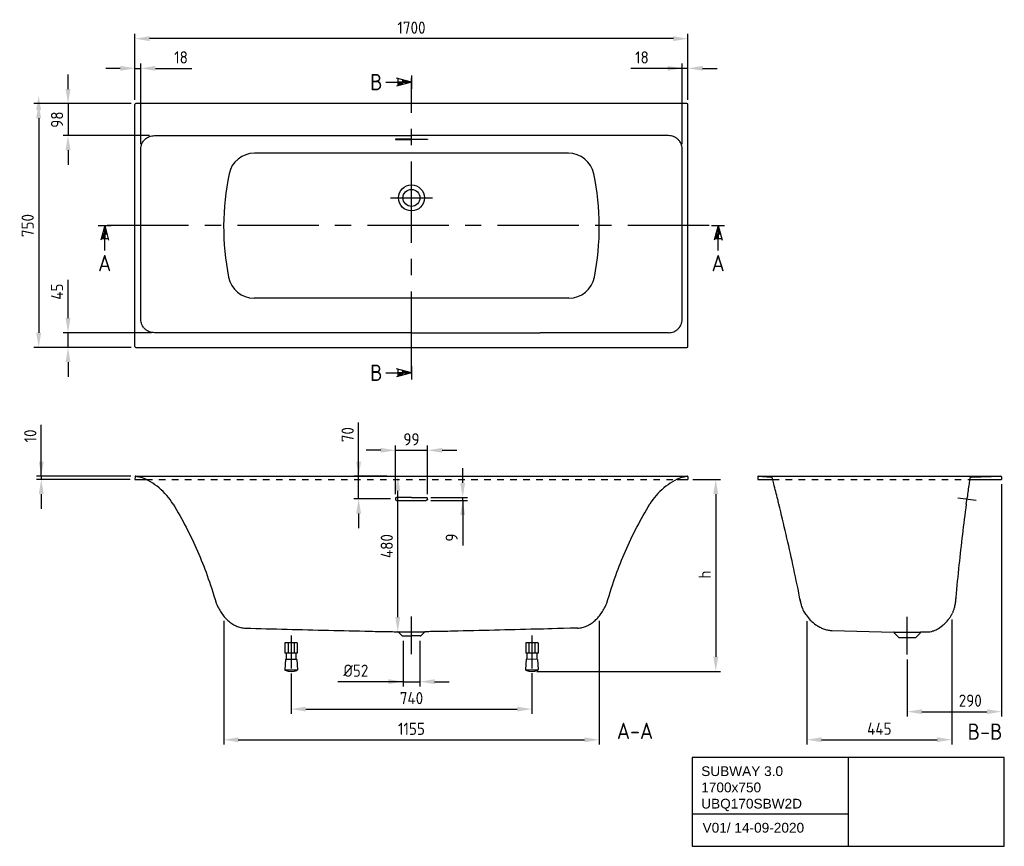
# Model space of a CAD drawing. Extents: x 12693 to 15720, y -1557 to 986.
import ezdxf
from ezdxf.enums import TextEntityAlignment as Align

# ---------------------------------------------------------------- set-up
doc = ezdxf.new("R2010")
doc.units = 0
doc.header["$LTSCALE"] = 200
doc.header["$MEASUREMENT"] = 0
doc.linetypes.add('CENTER', pattern=[2, 1.25, -0.25, 0.25, -0.25])
doc.linetypes.add('HIDDEN', pattern=[0.2, 0.1, -0.1])
doc.layers.get('DEFPOINTS').update_dxf_attribs({"linetype": 'CONTINUOUS'})
for name, color, linetype in [('BEMATING', 7, 'CONTINUOUS'), ('HARTLIJN', 7, 'CENTER'), ('HULPLIJN', 7, 'HIDDEN'), ('PEN1', 7, 'CONTINUOUS'), ('PEN2', 7, 'CONTINUOUS')]:
    doc.layers.add(name, color=color, linetype=linetype)
doc.styles.add('ISO', font='ISO')
doc.styles.add('iso_text', font='isocp.shx')
doc.dimstyles.new('H2_5OS15', dxfattribs={"dimscale": 15, "dimtxt": 2.5, "dimasz": 3, "dimexe": 1, "dimexo": 1, "dimgap": 1, "dimtad": 1, "dimdec": 0, "dimdsep": 46, "dimtxsty": 'ISO', "dimcen": 0, "dimdle": 1.3, "dimclrd": 256, "dimclre": 256, "dimclrt": 7, "dimadec": 0, "dimazin": 0, "dimtfac": 0.714286, "dimtdec": 0, "dimtmove": 0, "dimatfit": 3, "dimfxl": 1, "dimtvp": 1, "dimtolj": 1, "dimarcsym": 0})

# ---------------------------------------------------------------- blocks, each defined once
blk = doc.blocks.new('*D115')
at = {"layer": 'DEFPOINTS', "color": 0}
for p in [(13047.734972, 927.392085), (13047.734972, 724.393998), (14747.736143, 724.393998)]:
    blk.add_point(p, dxfattribs=at)
at = {"layer": 'PEN1', "lineweight": -2}
for p, q in [((13047.734972, 739.393998), (13047.734972, 942.392085)), ((14747.736143, 739.393998), (14747.736143, 942.392085)), ((14702.736143, 927.392085), (13092.734972, 927.392085))]:
    blk.add_line(p, q, dxfattribs=at)
at = {"layer": 'PEN1'}
for points in [[(13092.734972, 934.892085), (13092.734972, 919.892085), (13047.734972, 927.392085)], [(14702.736143, 919.892085), (14702.736143, 934.892085), (14747.736143, 927.392085)]]:
    blk.add_solid(points, dxfattribs=at)
at = {"layer": 'PEN1', "color": 7, "insert": (13897.735557, 961.142085), "char_height": 37.5, "attachment_point": 5, "style": 'ISO'}
blk.add_mtext('\\A1;1700', dxfattribs=at)
blk = doc.blocks.new('*D116')
at = {"layer": 'DEFPOINTS', "color": 0}
for p in [(13065.559532, 836.003026), (13047.734972, 724.393998), (13065.559532, 588.110962)]:
    blk.add_point(p, dxfattribs=at)
at = {"layer": 'PEN1', "lineweight": -2}
for p, q in [((13047.734972, 739.393998), (13047.734972, 851.003026)), ((13065.559532, 603.110962), (13065.559532, 851.003026)), ((13002.734972, 836.003026), (12957.734972, 836.003026)), ((13047.734972, 836.003026), (13065.559532, 836.003026)), ((13110.559532, 836.003026), (13223.059532, 836.003026))]:
    blk.add_line(p, q, dxfattribs=at)
at = {"layer": 'PEN1'}
for points in [[(13002.734972, 828.503026), (13002.734972, 843.503026), (13047.734972, 836.003026)], [(13110.559532, 843.503026), (13110.559532, 828.503026), (13065.559532, 836.003026)]]:
    blk.add_solid(points, dxfattribs=at)
at = {"layer": 'PEN1', "color": 7, "insert": (13189.309532, 869.753026), "char_height": 37.5, "attachment_point": 5, "style": 'ISO'}
blk.add_mtext('\\A1;18', dxfattribs=at)
blk = doc.blocks.new('*D117')
at = {"layer": 'DEFPOINTS', "color": 0}
for p in [(14729.911583, 836.003026), (14747.736143, 724.393998), (14729.911583, 588.110962)]:
    blk.add_point(p, dxfattribs=at)
at = {"layer": 'PEN1', "lineweight": -2}
for p, q in [((14729.911583, 603.110962), (14729.911583, 851.003026)), ((14747.736143, 739.393998), (14747.736143, 851.003026)), ((14729.911583, 836.003026), (14572.411583, 836.003026)), ((14684.911583, 836.003026), (14639.911583, 836.003026)), ((14747.736143, 836.003026), (14729.911583, 836.003026)), ((14792.736143, 836.003026), (14837.736143, 836.003026))]:
    blk.add_line(p, q, dxfattribs=at)
at = {"layer": 'PEN1'}
for points in [[(14684.911583, 828.503026), (14684.911583, 843.503026), (14729.911583, 836.003026)], [(14792.736143, 843.503026), (14792.736143, 828.503026), (14747.736143, 836.003026)]]:
    blk.add_solid(points, dxfattribs=at)
at = {"layer": 'PEN1', "color": 7, "insert": (14606.161583, 869.753026), "char_height": 37.5, "attachment_point": 5, "style": 'ISO'}
blk.add_mtext('\\A1;18', dxfattribs=at)
blk = doc.blocks.new('DRSNDE_V')
at = {"layer": 'BEMATING'}
for p, q in [((0, 0), (-12.113735, -45.209075)), ((0, 0), (12.113735, -45.209075)), ((0, -77.181078), (0, 0)), ((0, 0), (0, -39.6)), ((-6.872869, -25.649895), (6.872869, -25.649895)), ((-10.610788, -39.6), (10.610788, -39.6)), ((0, -39.6), (-10.610788, -39.6))]:
    blk.add_line(p, q, dxfattribs=at)
for points in [[(0, 0), (0, -25.649895), (6.872869, -25.649895)], [(-6.872869, -25.649895), (0, -25.649895), (-10.610788, -39.6), (0, -39.6)]]:
    blk.add_solid(points, dxfattribs=at)
at = {"layer": 'PEN2'}
for p, q in [((-20, 0), (0, 0)), ((0, 0), (20, 0))]:
    blk.add_line(p, q, dxfattribs=at)
at = {"layer": 'PEN2', "style": 'ISO'}
blk.add_attdef('A', text='', height=50, dxfattribs=at).set_placement((-0.076264, -115.657709), align=Align.MIDDLE)
blk = doc.blocks.new('*D118')
at = {"layer": 'DEFPOINTS', "color": 0}
for p in [(13050.733145, 727.39217), (12751.735557, -22.608), (13050.733145, -22.608)]:
    blk.add_point(p, dxfattribs=at)
at = {"layer": 'PEN1', "lineweight": -2}
for p, q in [((13035.733145, 727.39217), (12736.735557, 727.39217)), ((12751.735557, 682.39217), (12751.735557, 22.392)), ((13035.733145, -22.608), (12736.735557, -22.608))]:
    blk.add_line(p, q, dxfattribs=at)
at = {"layer": 'PEN1'}
for points in [[(12759.235557, 682.39217), (12744.235557, 682.39217), (12751.735557, 727.39217)], [(12744.235557, 22.392), (12759.235557, 22.392), (12751.735557, -22.608)]]:
    blk.add_solid(points, dxfattribs=at)
at = {"layer": 'PEN1', "color": 7, "insert": (12717.985557, 352.392085), "char_height": 37.5, "attachment_point": 5, "rotation": 90, "style": 'ISO'}
blk.add_mtext('\\A1;750', dxfattribs=at)
blk = doc.blocks.new('*D119')
at = {"layer": 'DEFPOINTS', "color": 0}
for p in [(13050.733145, 727.39217), (12841.978464, 629.256326), (13107.593663, 629.256326)]:
    blk.add_point(p, dxfattribs=at)
at = {"layer": 'PEN1', "lineweight": -2}
for p, q in [((12841.978464, 772.39217), (12841.978464, 817.39217)), ((13035.733145, 727.39217), (12826.978464, 727.39217)), ((12841.978464, 727.39217), (12841.978464, 629.256326)), ((13092.593663, 629.256326), (12826.978464, 629.256326)), ((12841.978464, 584.256326), (12841.978464, 539.256326))]:
    blk.add_line(p, q, dxfattribs=at)
at = {"layer": 'PEN1'}
for points in [[(12834.478464, 772.39217), (12849.478464, 772.39217), (12841.978464, 727.39217)], [(12849.478464, 584.256326), (12834.478464, 584.256326), (12841.978464, 629.256326)]]:
    blk.add_solid(points, dxfattribs=at)
at = {"layer": 'PEN1', "color": 7, "insert": (12808.228464, 678.324248), "char_height": 37.5, "attachment_point": 5, "rotation": 90, "style": 'ISO'}
blk.add_mtext('\\A1;98', dxfattribs=at)
blk = doc.blocks.new('*D120')
at = {"layer": 'DEFPOINTS', "color": 0}
for p in [(12841.978464, 22.652358), (13113.511398, 22.652358), (13050.733145, -22.608)]:
    blk.add_point(p, dxfattribs=at)
at = {"layer": 'PEN1', "lineweight": -2}
for p, q in [((12841.978464, 67.652358), (12841.978464, 185.509501)), ((13098.511398, 22.652358), (12826.978464, 22.652358)), ((12841.978464, -22.608), (12841.978464, 22.652358)), ((13035.733145, -22.608), (12826.978464, -22.608)), ((12841.978464, -67.608), (12841.978464, -112.608))]:
    blk.add_line(p, q, dxfattribs=at)
at = {"layer": 'PEN1'}
for points in [[(12834.478464, 67.652358), (12849.478464, 67.652358), (12841.978464, 22.652358)], [(12849.478464, -67.608), (12834.478464, -67.608), (12841.978464, -22.608)]]:
    blk.add_solid(points, dxfattribs=at)
at = {"layer": 'PEN1', "color": 7, "insert": (12808.228464, 149.080929), "char_height": 37.5, "attachment_point": 5, "rotation": 90, "style": 'ISO'}
blk.add_mtext('\\A1;45', dxfattribs=at)
blk = doc.blocks.new('*D151')
at = {"layer": 'DEFPOINTS', "color": 0}
for p in [(13871.922453, -910.178651), (13923.922453, -910.178651), (13923.922453, -1050.813004)]:
    blk.add_point(p, dxfattribs=at)
at = {"layer": 'PEN1', "lineweight": -2}
for p, q in [((13871.922453, -925.178651), (13871.922453, -1065.813004)), ((13923.922453, -925.178651), (13923.922453, -1065.813004)), ((13871.922453, -1050.813004), (13671.56531, -1050.813004)), ((13826.922453, -1050.813004), (13781.922453, -1050.813004)), ((13871.922453, -1050.813004), (13923.922453, -1050.813004)), ((13968.922453, -1050.813004), (14013.922453, -1050.813004))]:
    blk.add_line(p, q, dxfattribs=at)
at = {"layer": 'PEN1'}
for points in [[(13826.922453, -1058.313004), (13826.922453, -1043.313004), (13871.922453, -1050.813004)], [(13968.922453, -1043.313004), (13968.922453, -1058.313004), (13923.922453, -1050.813004)]]:
    blk.add_solid(points, dxfattribs=at)
at = {"layer": 'PEN1', "color": 7, "insert": (13726.743881, -1017.063004), "char_height": 37.5, "attachment_point": 5, "style": 'ISO'}
blk.add_mtext('\\A1;%%c52', dxfattribs=at)
blk = doc.blocks.new('*D152')
at = {"layer": 'DEFPOINTS', "color": 0}
for p in [(13855.56236, -418.641716), (13855.56236, -418.641716), (13855.56236, -897.179454)]:
    blk.add_point(p, dxfattribs=at)
at = {"layer": 'PEN1', "lineweight": -2}
for p, q in [((13840.56236, -418.641716), (13840.56236, -418.641716)), ((13855.56236, -852.179454), (13855.56236, -463.641716)), ((13840.56236, -897.179454), (13840.56236, -897.179454))]:
    blk.add_line(p, q, dxfattribs=at)
at = {"layer": 'PEN1'}
for points in [[(13863.06236, -463.641716), (13848.06236, -463.641716), (13855.56236, -418.641716)], [(13848.06236, -852.179454), (13863.06236, -852.179454), (13855.56236, -897.179454)]]:
    blk.add_solid(points, dxfattribs=at)
at = {"layer": 'PEN1', "color": 7, "insert": (13821.81236, -633.64796), "char_height": 37.5, "attachment_point": 5, "rotation": 90, "style": 'ISO'}
blk.add_mtext('\\A1;480', dxfattribs=at)
blk = doc.blocks.new('*D153')
at = {"layer": 'DEFPOINTS', "color": 0}
for p in [(13947.212136, -339.054997), (13848.212554, -488.620282), (13947.212136, -488.620282)]:
    blk.add_point(p, dxfattribs=at)
at = {"layer": 'PEN1', "lineweight": -2}
for p, q in [((13848.212554, -473.620282), (13848.212554, -324.054997)), ((13947.212136, -473.620282), (13947.212136, -324.054997)), ((13803.212554, -339.054997), (13758.212554, -339.054997)), ((13848.212554, -339.054997), (13947.212136, -339.054997)), ((13992.212136, -339.054997), (14037.212136, -339.054997))]:
    blk.add_line(p, q, dxfattribs=at)
at = {"layer": 'PEN1'}
for points in [[(13803.212554, -346.554997), (13803.212554, -331.554997), (13848.212554, -339.054997)], [(13992.212136, -331.554997), (13992.212136, -346.554997), (13947.212136, -339.054997)]]:
    blk.add_solid(points, dxfattribs=at)
at = {"layer": 'PEN1', "color": 7, "insert": (13897.712345, -305.304997), "char_height": 37.5, "attachment_point": 5, "style": 'ISO'}
blk.add_mtext('\\A1;99', dxfattribs=at)
blk = doc.blocks.new('*D154')
at = {"layer": 'DEFPOINTS', "color": 0}
for p in [(13735.30348, -418.654204), (13836.646452, -418.654204), (13848.212554, -488.620282)]:
    blk.add_point(p, dxfattribs=at)
at = {"layer": 'PEN1', "lineweight": -2}
for p, q in [((13735.30348, -418.654204), (13735.30348, -253.118489)), ((13735.30348, -373.654204), (13735.30348, -328.654204)), ((13821.646452, -418.654204), (13720.30348, -418.654204)), ((13735.30348, -488.620282), (13735.30348, -418.654204)), ((13833.212554, -488.620282), (13720.30348, -488.620282)), ((13735.30348, -533.620282), (13735.30348, -578.620282))]:
    blk.add_line(p, q, dxfattribs=at)
at = {"layer": 'PEN1'}
for points in [[(13727.80348, -373.654204), (13742.80348, -373.654204), (13735.30348, -418.654204)], [(13742.80348, -533.620282), (13727.80348, -533.620282), (13735.30348, -488.620282)]]:
    blk.add_solid(points, dxfattribs=at)
at = {"layer": 'PEN1', "color": 7, "insert": (13701.55348, -290.886346), "char_height": 37.5, "attachment_point": 5, "rotation": 90, "style": 'ISO'}
blk.add_mtext('\\A1;70', dxfattribs=at)
blk = doc.blocks.new('*D155')
at = {"layer": 'DEFPOINTS', "color": 0}
for p in [(13942.712345, -484.183439), (14055.184432, -484.183439), (13942.712345, -493.057159)]:
    blk.add_point(p, dxfattribs=at)
at = {"layer": 'PEN1', "lineweight": -2}
for p, q in [((14055.184432, -439.183439), (14055.184432, -394.183439)), ((13957.712345, -484.183439), (14070.184432, -484.183439)), ((14055.184432, -493.057159), (14055.184432, -484.183439)), ((13957.712345, -493.057159), (14070.184432, -493.057159)), ((14055.184432, -493.057159), (14055.184432, -631.807159)), ((14055.184432, -538.057159), (14055.184432, -583.057159))]:
    blk.add_line(p, q, dxfattribs=at)
at = {"layer": 'PEN1'}
for points in [[(14047.684432, -439.183439), (14062.684432, -439.183439), (14055.184432, -484.183439)], [(14062.684432, -538.057159), (14047.684432, -538.057159), (14055.184432, -493.057159)]]:
    blk.add_solid(points, dxfattribs=at)
at = {"layer": 'PEN1', "color": 7, "insert": (14021.434432, -607.432159), "char_height": 37.5, "attachment_point": 5, "rotation": 90, "style": 'ISO'}
blk.add_mtext('\\A1;9', dxfattribs=at)
blk = doc.blocks.new('*D156')
at = {"layer": 'DEFPOINTS', "color": 0}
for p in [(14747.736143, -428.619219), (14268.000279, -1019.049747), (14833.134711, -1019.049747)]:
    blk.add_point(p, dxfattribs=at)
at = {"layer": 'PEN1', "lineweight": -2}
for p, q in [((14762.736143, -428.619219), (14848.134711, -428.619219)), ((14833.134711, -473.619219), (14833.134711, -974.049747)), ((14283.000279, -1019.049747), (14848.134711, -1019.049747))]:
    blk.add_line(p, q, dxfattribs=at)
at = {"layer": 'PEN1'}
for points in [[(14840.634711, -473.619219), (14825.634711, -473.619219), (14833.134711, -428.619219)], [(14825.634711, -974.049747), (14840.634711, -974.049747), (14833.134711, -1019.049747)]]:
    blk.add_solid(points, dxfattribs=at)
at = {"layer": 'PEN1', "color": 7, "insert": (14799.384711, -721.47356), "char_height": 37.5, "attachment_point": 5, "rotation": 90, "style": 'ISO'}
blk.add_mtext('\\A1;h', dxfattribs=at)
blk = doc.blocks.new('*D157')
at = {"layer": 'DEFPOINTS', "color": 0}
for p in [(13527.670919, -1010.173326), (14267.754011, -1009.879265), (14267.754011, -1135.159028)]:
    blk.add_point(p, dxfattribs=at)
at = {"layer": 'PEN1', "lineweight": -2}
for p, q in [((13527.670919, -1025.173326), (13527.670919, -1150.159028)), ((14267.754011, -1024.879265), (14267.754011, -1150.159028)), ((13572.670919, -1135.159028), (14222.754011, -1135.159028))]:
    blk.add_line(p, q, dxfattribs=at)
at = {"layer": 'PEN1'}
for points in [[(13572.670919, -1127.659028), (13572.670919, -1142.659028), (13527.670919, -1135.159028)], [(14222.754011, -1142.659028), (14222.754011, -1127.659028), (14267.754011, -1135.159028)]]:
    blk.add_solid(points, dxfattribs=at)
at = {"layer": 'PEN1', "color": 7, "insert": (13897.734064, -1101.409028), "char_height": 37.5, "attachment_point": 5, "style": 'ISO'}
blk.add_mtext('\\A1;740', dxfattribs=at)
blk = doc.blocks.new('*D159')
at = {"layer": 'DEFPOINTS', "color": 0}
for p in [(15558.622959, -844.357787), (15113.501825, -849.621519), (15558.622959, -1229.347432)]:
    blk.add_point(p, dxfattribs=at)
at = {"layer": 'PEN1', "lineweight": -2}
for p, q in [((15113.501825, -864.621519), (15113.501825, -1244.347432)), ((15558.622959, -859.357787), (15558.622959, -1244.347432)), ((15158.501825, -1229.347432), (15513.622959, -1229.347432))]:
    blk.add_line(p, q, dxfattribs=at)
at = {"layer": 'PEN1'}
for points in [[(15158.501825, -1221.847432), (15158.501825, -1236.847432), (15113.501825, -1229.347432)], [(15513.622959, -1236.847432), (15513.622959, -1221.847432), (15558.622959, -1229.347432)]]:
    blk.add_solid(points, dxfattribs=at)
at = {"layer": 'PEN1', "color": 7, "insert": (15336.062392, -1195.597432), "char_height": 37.5, "attachment_point": 5, "style": 'ISO'}
blk.add_mtext('\\A1;445', dxfattribs=at)
blk = doc.blocks.new('*D160')
at = {"layer": 'DEFPOINTS', "color": 0}
for p in [(15711.95025, -428.619219), (15421.950164, -967.569735), (15711.95025, -1143.09516)]:
    blk.add_point(p, dxfattribs=at)
at = {"layer": 'PEN1', "lineweight": -2}
for p, q in [((15711.95025, -443.619219), (15711.95025, -1158.09516)), ((15421.950164, -982.569735), (15421.950164, -1158.09516)), ((15466.950164, -1143.09516), (15666.95025, -1143.09516))]:
    blk.add_line(p, q, dxfattribs=at)
at = {"layer": 'PEN1'}
for points in [[(15466.950164, -1135.59516), (15466.950164, -1150.59516), (15421.950164, -1143.09516)], [(15666.95025, -1150.59516), (15666.95025, -1135.59516), (15711.95025, -1143.09516)]]:
    blk.add_solid(points, dxfattribs=at)
at = {"layer": 'PEN1', "color": 7, "insert": (15615.523476, -1109.34516), "char_height": 37.5, "attachment_point": 5, "style": 'ISO'}
blk.add_mtext('\\A1;290', dxfattribs=at)
blk = doc.blocks.new('*D161')
at = {"layer": 'DEFPOINTS', "color": 0}
for p in [(13320.462466, -848.689596), (14475.008649, -848.689596), (14475.008649, -1229.555432)]:
    blk.add_point(p, dxfattribs=at)
at = {"layer": 'PEN1', "lineweight": -2}
for p, q in [((13320.462466, -863.689596), (13320.462466, -1244.555432)), ((14475.008649, -863.689596), (14475.008649, -1244.555432)), ((13365.462466, -1229.555432), (14430.008649, -1229.555432))]:
    blk.add_line(p, q, dxfattribs=at)
at = {"layer": 'PEN1'}
for points in [[(13365.462466, -1222.055432), (13365.462466, -1237.055432), (13320.462466, -1229.555432)], [(14430.008649, -1237.055432), (14430.008649, -1222.055432), (14475.008649, -1229.555432)]]:
    blk.add_solid(points, dxfattribs=at)
at = {"layer": 'PEN1', "color": 7, "insert": (13897.735557, -1195.805432), "char_height": 37.5, "attachment_point": 5, "style": 'ISO'}
blk.add_mtext('\\A1;1155', dxfattribs=at)
blk = doc.blocks.new('*D166')
at = {"layer": 'DEFPOINTS', "color": 0}
for p in [(13050.015688, -418.619219), (12759.734972, -428.619219), (13047.734972, -428.619219)]:
    blk.add_point(p, dxfattribs=at)
at = {"layer": 'PEN1', "lineweight": -2}
for p, q in [((12759.734972, -418.619219), (12759.734972, -261.119219)), ((12759.734972, -373.619219), (12759.734972, -328.619219)), ((13035.015688, -418.619219), (12744.734972, -418.619219)), ((12759.734972, -418.619219), (12759.734972, -428.619219)), ((13032.734972, -428.619219), (12744.734972, -428.619219)), ((12759.734972, -473.619219), (12759.734972, -518.619219))]:
    blk.add_line(p, q, dxfattribs=at)
at = {"layer": 'PEN1'}
for points in [[(12752.234972, -373.619219), (12767.234972, -373.619219), (12759.734972, -418.619219)], [(12767.234972, -473.619219), (12752.234972, -473.619219), (12759.734972, -428.619219)]]:
    blk.add_solid(points, dxfattribs=at)
at = {"layer": 'PEN1', "color": 7, "insert": (12725.984972, -294.869219), "char_height": 37.5, "attachment_point": 5, "rotation": 90, "style": 'ISO'}
blk.add_mtext('\\A1;10', dxfattribs=at)

msp = doc.modelspace()

# ---------------------------------------------------------------- linework, layer by layer
at = {"layer": 'HARTLIJN'}
for p, q in [((13897.7, -100.5), (13897.7, 806.2)), ((13833, 437.4), (13962.4, 437.4)), ((14812.5, 352.4), (12939.6, 352.4)), ((13897.7, -966.2), (13897.7, -849.9)), ((15422, -967.6), (15422, -851.4))]:
    msp.add_line(p, q, dxfattribs=at)
at = {"layer": 'HULPLIJN'}
for p, q in [((13081.3, -428.6), (14714.2, -428.6)), ((15008, -428.6), (15613.7, -428.6))]:
    msp.add_line(p, q, dxfattribs=at)
at = {"layer": 'PEN1'}
for p, q in [((13818.5, 793.7), (13897.7, 793.7)), ((13897.7, 793.7), (13851.3, 806.1)), ((13897.7, 793.7), (13851.3, 781.2)), ((13857.1, 782.8), (13857.1, 804.6)), ((13897.7, 793.7), (13857.1, 793.7)), ((13857.1, 793.7), (13857.1, 782.8)), ((13871.4, 786.6), (13871.4, 800.7)), ((13897.7, 814.2), (13897.7, 773.1)), ((14744.7, 727.4), (13050.7, 727.4)), ((13047.7, -19.6), (13047.7, 724.4)), ((14747.7, -19.6), (14747.7, 724.4)), ((14380.1, 575), (13415.3, 575)), ((13011.1, 352.4), (13011.3, 352.4)), ((14784.4, 352.4), (14784.2, 352.4)), ((14381.6, 128.9), (13413.9, 128.9)), ((13050.7, -22.6), (14744.7, -22.6)), ((13897.7, -100.5), (13851.3, -88.1)), ((13857.1, -111.4), (13857.1, -89.6)), ((13897.7, -80), (13897.7, -121)), ((13818.5, -100.5), (13897.7, -100.5)), ((13897.7, -100.5), (13851.3, -112.9)), ((13897.7, -100.5), (13857.1, -100.5)), ((13857.1, -100.5), (13857.1, -111.4)), ((13871.4, -107.6), (13871.4, -93.5)), ((13048, -420.5), (13047.7, -428.6)), ((13050, -418.6), (14745.4, -418.6)), ((13050.4, -418.6), (13064.6, -421.5)), ((13053.6, -419.3), (13055.1, -419.6)), ((13056.7, -419.9), (13064.6, -421.5)), ((14724.7, -420.1), (14724.7, -420.1)), ((14730.9, -421.5), (14745.1, -418.6)), ((14744.7, -418.6), (14744.5, -418.6)), ((14744.5, -418.6), (14744.5, -418.6)), ((14747.5, -420.5), (14747.7, -428.6)), ((14962.2, -420.5), (14962, -428.6)), ((14964.2, -418.6), (15709.6, -418.6)), ((14964.4, -418.6), (15002.6, -421.4)), ((15618.9, -421.5), (15709.6, -418.6)), ((15711.7, -420.5), (15712, -428.6)), ((13047.7, -428.6), (13081.3, -428.6)), ((14714.2, -428.6), (14747.7, -428.6)), ((14962, -428.6), (15008, -428.6)), ((15613.7, -428.6), (15712, -428.6)), ((13897.7, -484.2), (13852.7, -484.2)), ((13897.7, -484.2), (13942.7, -484.2)), ((13852.7, -493.1), (13942.7, -493.1)), ((15576.9, -485), (15633.6, -492.2)), ((15603.1, -504.6), (15604.7, -493.1)), ((15604.6, -493.1), (15605.8, -484.3)), ((15095.3, -811.9), (15091, -790.5)), ((15570.9, -792), (15569.1, -811.9)), ((13855.5, -897.2), (13940, -897.2)), ((13869.1, -909.6), (13857.6, -898.1)), ((13926.3, -909.6), (13937.9, -898.1)), ((15191, -893.6), (15381, -898.6)), ((15381, -898.6), (15462.9, -898.6)), ((15382, -899.5), (15382.1, -900.8)), ((15382.4, -901.5), (15395.7, -914.7)), ((15461.5, -901.5), (15448.2, -914.7)), ((15461.9, -899.5), (15461.8, -900.8)), ((15483, -898.1), (15462.9, -898.6)), ((13546.7, -931.4), (13508.7, -931.4)), ((13508.7, -931.4), (13508.7, -963.4)), ((13518.7, -931.4), (13518.7, -963.4)), ((13527.7, -908.6), (13527.7, -1010.2)), ((13536.7, -931.4), (13536.7, -963.4)), ((13546.7, -931.4), (13546.7, -963.4)), ((13870.6, -910.2), (13897.7, -910.2)), ((13924.9, -910.2), (13897.7, -910.2)), ((13924.9, -910.2), (13897.7, -910.2)), ((14286.8, -931.1), (14248.8, -931.1)), ((14248.8, -931.1), (14248.8, -963.1)), ((14258.8, -931.1), (14258.8, -963.1)), ((14267.8, -908.3), (14267.8, -1009.9)), ((14276.8, -931.1), (14276.8, -963.1)), ((14286.8, -931.1), (14286.8, -963.1)), ((15396, -914.9), (15448, -914.9)), ((13546.7, -963.4), (13508.7, -963.4)), ((13512.7, -963.4), (13512.7, -982.3)), ((13542.7, -963.4), (13542.7, -982.4)), ((14286.8, -963.1), (14248.8, -963.1)), ((14252.8, -963.1), (14252.8, -982)), ((14282.8, -963.1), (14282.8, -982.1)), ((13510.1, -982.3), (13508.4, -1013.9)), ((13545.4, -982.4), (13510.1, -982.3)), ((13545.4, -982.4), (13547.1, -1014)), ((14250.1, -982), (14248.5, -1013.6)), ((14285.5, -982.1), (14250.1, -982)), ((14285.5, -982.1), (14287.1, -1013.7)), ((13547.1, -1015.4), (13508.3, -1015.3)), ((14287.2, -1015.1), (14248.4, -1015)), ((14760.2, -1284), (14760.2, -1557.3)), ((15720.2, -1284), (14760.2, -1284)), ((15240.2, -1284), (15240.2, -1557.3)), ((15720.2, -1557.3), (15720.2, -1284)), ((14760.2, -1457.3), (15240.2, -1457.3)), ((14760.2, -1557.3), (15720.2, -1557.3))]:
    msp.add_line(p, q, dxfattribs=at)
msp.add_lwpolyline([(14724.7, -420.1), (14724.7, -420.1), (14724.7, -420.1), (14724.7, -420.1), (14724.7, -420.1), (14724.7, -420.1)], dxfattribs=at)
for radius in [40, 26]:
    msp.add_circle((13897.7, 437.4), radius, dxfattribs=at)
for centre, radius, start, end in [((13415.3, 495), 80, 90, 168.4073), ((14380.1, 495), 80, 11.5927, 90), ((14130.5, 348.3), 810.1, 168.4073, 191.0066), ((13665, 348.2), 810.1, 348.9934, 11.5927), ((13413.9, 208.9), 80, 191.0066, 270), ((14381.6, 208.9), 80, 270, 348.9934), ((13335.6, -188738.8), 188761.6, 89.949382, 90.067418), ((14464.5, -201380.8), 201403.6, 89.936427, 90.048765), ((13050, -420.6), 2, 80.1908, 178), ((13063.6, -426.4), 5, 69.1093, 78.5407), ((12994.1, -608.6), 200, 31.3433, 69.1093), ((14801.4, -608.6), 200, 110.8907, 148.6567), ((14731.9, -426.4), 5, 101.4593, 110.8907), ((14745.5, -420.6), 2, 2, 99.8092), ((14964.2, -420.6), 2, 85.9074, 178), ((15002.3, -426.3), 5, 14.4672, 85.9074), ((15619, -426.5), 5, 91.8093, 171.763), ((15709.7, -420.6), 2, 2, 91.8093), ((8230.9, -2173.4), 6998.2, 14.322, 14.46721), ((8229.7, -2173.7), 6999.4, 13.91637, 14.32203), ((22541.9, -1428.6), 7000, 171.89407, 172.24563), ((22557.5, -1430.9), 7015.8, 171.76311, 171.89389), ((13852.6, -488.6), 4.38, 148.6744, 189.1776), ((13942.8, -488.6), 4.38, 350.8224, 31.3256), ((8228, -2174.2), 7001.2, 13.79629, 13.91638), ((8229.2, -2173.9), 6999.9, 12.22882, 13.79424), ((22541.7, -1428.6), 6999.9, 172.41431, 173.95571), ((8224.2, -2174.9), 7005, 11.39871, 12.22851), ((22545, -1429), 7003.2, 173.95591, 174.78166), ((8228.2, -2174.1), 7000.9, 11.21932, 11.39864), ((22531.9, -1427.8), 6990, 174.7815, 174.94563), ((15463.9, -792.6), 107.9, 328.5756, 331.3391), ((15466.5, -794.1), 104.9, 331.3537, 331.7055), ((15468.8, -795.3), 102.4, 331.6958, 334.3848), ((13855.5, -900.2), 3, 45, 90), ((13940, -900.2), 3, 90, 135), ((15381, -899.6), 1, 4, 88.5), ((15383.1, -900.8), 1, 184, 225), ((15460.8, -900.8), 1, 315, 356), ((15462.9, -899.6), 1, 91.5, 176), ((13870.6, -908.2), 2, 225, 270), ((13924.9, -908.2), 2, 270, 315), ((15396.4, -914), 1, 225, 245.5302), ((15447.5, -914), 1, 294.4698, 315), ((13510.4, -1014), 2, 177, 248.3077), ((13527.8, -970.3), 49.1, 248.3077, 291.532), ((13545.1, -1014.1), 2, 291.532, 3), ((14250.5, -1013.7), 2, 177, 248.3077), ((14267.9, -970), 49.1, 248.3077, 291.532), ((14285.1, -1013.8), 2, 291.532, 3)]:
    msp.add_arc(centre, radius, start, end, dxfattribs=at)
for centre, major_axis in [((13050.7, 724.4), (-2.12, 2.12)), ((14744.7, 724.4), (2.12, 2.12)), ((13050.7, -19.6), (-2.12, -2.12)), ((14744.7, -19.6), (2.12, -2.12))]:
    msp.add_ellipse(centre, major_axis=major_axis, ratio=0.998783, start_param=-0.784789, end_param=0.784789, dxfattribs=at)
for points, knots in [([(13065.6, 588.1), (13065.6, 593.5), (13067.4, 601.7), (13072.7, 611.2), (13078, 617.4), (13084.4, 622.4), (13091.7, 626.1), (13099.5, 628.4), (13104.9, 629.1), (13107.6, 629.3)], [0, 0, 0, 0, 0.249348, 0.374689, 0.500012, 0.625295, 0.750481, 0.875426, 1, 1, 1, 1]), ([(13114.9, 629.4), (13245.3, 629.1), (13441.1, 629.3), (13702, 629.5), (13832.5, 629.5), (13897.7, 629.5)], [0, 0, 0, 0, 0.5, 0.75, 1, 1, 1, 1]), ([(13852.7, 618.5), (13852.2, 618.5), (13851.1, 618.5), (13849.8, 618.4), (13849, 618.2), (13848.6, 618.1), (13848.3, 617.9), (13848.2, 617.8), (13848.2, 617.8)], [0, 0, 0, 0, 0.372138, 0.68839, 0.810625, 0.903177, 0.964475, 1, 1, 1, 1]), ([(13848.3, 617.6), (13848.3, 617.6), (13848.5, 617.5), (13849, 617.3), (13849.9, 617.2), (13851.2, 617), (13852.2, 617), (13852.7, 617)], [0, 0, 0, 0, 0.051268, 0.127937, 0.35395, 0.65642, 1, 1, 1, 1]), ([(14680.6, 629.4), (14550.1, 629.1), (14354.4, 629.3), (14093.5, 629.5), (13963, 629.5), (13897.7, 629.5)], [0, 0, 0, 0, 0.5, 0.75, 1, 1, 1, 1]), ([(13942.7, 618.5), (13943.3, 618.5), (13944.4, 618.5), (13945.6, 618.4), (13946.5, 618.2), (13946.9, 618.1), (13947.1, 617.9), (13947.2, 617.8), (13947.2, 617.8)], [0, 0, 0, 0, 0.372138, 0.68839, 0.810625, 0.903177, 0.964475, 1, 1, 1, 1]), ([(13947.2, 617.6), (13947.1, 617.6), (13947, 617.5), (13946.4, 617.3), (13945.5, 617.2), (13944.2, 617), (13943.3, 617), (13942.7, 617)], [0, 0, 0, 0, 0.051268, 0.127937, 0.35395, 0.65642, 1, 1, 1, 1]), ([(14729.9, 588.1), (14729.9, 593.5), (14728.1, 601.7), (14722.8, 611.2), (14717.5, 617.4), (14711, 622.4), (14703.8, 626.1), (14695.9, 628.4), (14690.6, 629.1), (14687.9, 629.3)], [0, 0, 0, 0, 0.249348, 0.374689, 0.500012, 0.625295, 0.750481, 0.875426, 1, 1, 1, 1]), ([(13107.5, 22.7), (13104.8, 22.8), (13099.4, 23.4), (13091.6, 25.6), (13084.3, 29.3), (13077.9, 34.4), (13072.6, 40.6), (13068.7, 47.8), (13066.2, 55.5), (13065.6, 61), (13065.6, 63.7)], [0, 0, 0, 0, 0.124559, 0.249417, 0.37444, 0.499527, 0.624641, 0.74977, 0.874902, 1, 1, 1, 1]), ([(14688, 22.7), (14690.7, 22.8), (14696, 23.4), (14703.9, 25.6), (14711.1, 29.3), (14717.6, 34.4), (14722.8, 40.6), (14726.8, 47.8), (14729.3, 55.5), (14729.9, 61), (14729.9, 63.7)], [0, 0, 0, 0, 0.124559, 0.249417, 0.37444, 0.499527, 0.624641, 0.74977, 0.874902, 1, 1, 1, 1]), ([(13897.7, 22.6), (13831.8, 22.6), (13700.1, 22.6), (13568.3, 22.7), (13502.4, 22.7)], [0, 0, 0, 0, 0.5, 1, 1, 1, 1]), ([(13897.7, 22.6), (13963.6, 22.6), (14095.4, 22.6), (14227.2, 22.7), (14293.1, 22.7)], [0, 0, 0, 0, 0.5, 1, 1, 1, 1]), ([(13852.7, -484.2), (13851.9, -484.2), (13850.4, -484.6), (13849.2, -485.7), (13848.9, -486.3)], [0, 0, 0, 0, 0.501491, 1, 1, 1, 1]), ([(13942.7, -484.2), (13943.5, -484.2), (13945, -484.6), (13946.2, -485.7), (13946.6, -486.3)], [0, 0, 0, 0, 0.501491, 1, 1, 1, 1]), ([(13164.9, -504.6), (13193.3, -551.1), (13242.6, -646.2), (13278.8, -746.9), (13297.5, -809.3)], [0, 0, 0, 0, 0.510957, 1, 1, 1, 1]), ([(13848.3, -489.3), (13848.4, -489.8), (13848.7, -490.8), (13849.7, -492.1), (13851.1, -492.9), (13852.2, -493.1), (13852.7, -493.1)], [0, 0, 0, 0, 0.248423, 0.497886, 0.748548, 1, 1, 1, 1]), ([(13947.2, -489.3), (13947.1, -489.8), (13946.7, -490.8), (13945.7, -492.1), (13944.3, -492.9), (13943.2, -493.1), (13942.7, -493.1)], [0, 0, 0, 0, 0.248423, 0.497886, 0.748548, 1, 1, 1, 1]), ([(14498, -809.3), (14516.7, -746.9), (14552.9, -646.2), (14602.2, -551.1), (14630.6, -504.6)], [0, 0, 0, 0, 0.489043, 1, 1, 1, 1]), ([(13297.5, -809.3), (13299.5, -814.3), (13304, -824.2), (13312.4, -838.2), (13322.1, -851.2), (13333.2, -862.7), (13345.3, -872.4), (13358.6, -879.8), (13372.8, -884.7), (13382.8, -886), (13387.7, -886.1)], [0, 0, 0, 0, 0.128711, 0.260198, 0.390614, 0.517949, 0.64146, 0.761781, 0.880512, 1, 1, 1, 1]), ([(14407.7, -886.1), (14412.7, -886), (14422.7, -884.7), (14436.9, -879.8), (14450.1, -872.4), (14462.3, -862.7), (14473.3, -851.2), (14483.1, -838.2), (14491.5, -824.2), (14496, -814.3), (14498, -809.3)], [0, 0, 0, 0, 0.119488, 0.238219, 0.35854, 0.482051, 0.609386, 0.739802, 0.871289, 1, 1, 1, 1]), ([(15095.3, -811.9), (15096.3, -816.8), (15099.4, -826.7), (15104.2, -835.8), (15107, -840.3)], [0, 0, 0, 0, 0.484187, 1, 1, 1, 1]), ([(15565.9, -827.5), (15566.3, -826.2), (15567.8, -821.1), (15568.7, -815.9), (15569.1, -811.9)], [0, 0, 0, 0, 0.255602, 1, 1, 1, 1]), ([(15107, -840.3), (15108.2, -842.1), (15113.1, -849.5), (15118.9, -856.4), (15123.6, -861.1)], [0, 0, 0, 0, 0.24452, 1, 1, 1, 1]), ([(15561.1, -839.5), (15561.6, -838.5), (15563.4, -834.6), (15564.9, -830.5), (15565.9, -827.5)], [0, 0, 0, 0, 0.253307, 1, 1, 1, 1]), ([(15123.6, -861.1), (15125.2, -862.7), (15131.9, -869.1), (15139.2, -874.7), (15145.1, -878.4)], [0, 0, 0, 0, 0.248457, 1, 1, 1, 1]), ([(15530.2, -878.4), (15531.8, -877.1), (15538.1, -871.7), (15543.8, -865.6), (15547.7, -860.8)], [0, 0, 0, 0, 0.250999, 1, 1, 1, 1]), ([(15547.7, -860.8), (15548.4, -859.8), (15551.4, -856), (15554.1, -852), (15556, -848.9)], [0, 0, 0, 0, 0.25179, 1, 1, 1, 1]), ([(13387.7, -886.3), (13430.2, -887.3), (13515.2, -889.4), (13642.7, -892.7), (13749, -895.2), (13819.9, -896.7), (13848.4, -897.1), (13855.6, -897.2)], [0, 0, 0, 0, 127.528441, 255.061904, 382.595323, 446.361961, 467.954417, 467.954417, 467.954417, 467.954417]), ([(14409.5, -886.1), (14341.1, -887.8), (14268.2, -889.7), (14152.8, -892.6), (14046.5, -895.2), (13975.6, -896.7), (13947.1, -897.1), (13939.9, -897.2)], [0.0709324, 0.0709324, 0.0709324, 0.0709324, 0.2500004, 0.5000008, 0.7500011, 0.8750011, 0.9173275, 0.9173275, 0.9173275, 0.9173275]), ([(15145.1, -878.4), (15148.6, -880.6), (15155.8, -884.7), (15167.1, -889.4), (15178.9, -892.6), (15187, -893.5), (15191, -893.6)], [0, 0, 0, 0, 0.254218, 0.50609, 0.754533, 1, 1, 1, 1]), ([(15483, -898.1), (15484, -898), (15488.3, -897.8), (15492.5, -897.1), (15495.6, -896.3)], [0, 0, 0, 0, 0.248756, 1, 1, 1, 1]), ([(15495.6, -896.3), (15496.7, -896.1), (15500.7, -895), (15504.6, -893.6), (15507.5, -892.4)], [0, 0, 0, 0, 0.247755, 1, 1, 1, 1]), ([(15507.5, -892.4), (15509.5, -891.5), (15517.5, -887.7), (15525, -882.6), (15530.2, -878.4)], [0, 0, 0, 0, 0.246936, 1, 1, 1, 1])]:
    msp.add_open_spline(points, degree=3, knots=knots, dxfattribs=at)
for points in [[(13107.6, 629.3), (13110, 629.4), (13112.4, 629.5), (13114.9, 629.4)], [(13848.2, 617.8), (13848.2, 617.7), (13848.3, 617.7), (13848.3, 617.6)], [(13897.7, 618.5), (13882.7, 618.5), (13867.7, 618.5), (13852.7, 618.5)], [(13852.7, 617), (13867.7, 617), (13882.7, 617), (13897.7, 617)], [(13897.7, 618.5), (13912.7, 618.5), (13927.7, 618.5), (13942.7, 618.5)], [(13942.7, 617), (13927.7, 617), (13912.7, 617), (13897.7, 617)], [(13947.2, 617.8), (13947.2, 617.7), (13947.2, 617.7), (13947.2, 617.6)], [(14687.9, 629.3), (14685.5, 629.4), (14683, 629.5), (14680.6, 629.4)], [(13065.4, 352.4), (13065.4, 431), (13065.5, 509.5), (13065.6, 588.1)], [(14730.1, 352.4), (14730.1, 431), (14730, 509.5), (14729.9, 588.1)], [(13065.6, 63.7), (13065.5, 160), (13065.4, 256.2), (13065.4, 352.4)], [(14729.9, 63.7), (14730, 160), (14730.1, 256.2), (14730.1, 352.4)], [(13113.5, 22.7), (13111.5, 22.6), (13109.5, 22.6), (13107.5, 22.7)]]:
    msp.add_open_spline(points, degree=3, dxfattribs=at)
for points in [[(13871.4, 786.6), (13871.4, 793.7), (13857.1, 782.8), (13857.1, 793.7)], [(13897.7, 793.7), (13871.4, 793.7), (13871.4, 800.7)], [(12744.2, 707.4), (12759.2, 707.4), (12751.7, 752.4)], [(13871.4, -107.6), (13871.4, -100.5), (13857.1, -111.4), (13857.1, -100.5)], [(13897.7, -100.5), (13871.4, -100.5), (13871.4, -93.5)]]:
    msp.add_solid(points, dxfattribs=at)

# ---------------------------------------------------------------- block references
at = {"layer": 'HARTLIJN'}
for p in [(12954.7, 352.4), (14840.5, 352.4)]:
    msp.add_blockref('DRSNDE_V', p, dxfattribs=at).add_auto_attribs({'A': 'A'})

# ---------------------------------------------------------------- texts
at = {"layer": 'PEN1', "style": 'ISO'}
for s, p in [('A-A', (14529.2, -1242.1)), ('B-B', (15607.4, -1244.6))]:
    msp.add_text(s, height=50, dxfattribs=at).set_placement(p, align=Align.BOTTOM_LEFT)
at = {"layer": 'PEN1', "char_height": 30, "attachment_point": 1, "style": 'iso_text'}
for s, insert, width in [('{\\fArial|b0|i0|c0|p34;SUBWAY 3.0\\P1700x750\\PUBQ170SBW2D}', (14788.5, -1311.1), 449.1), ('{\\fArial|b0|i0|c0|p34;V01/ 14-09-2020}', (14792.6, -1485.1), 381.9)]:
    msp.add_mtext(s, dxfattribs=dict(at, insert=insert, width=width))
at = {"layer": 'PEN1', "style": 'ISO'}
for p in [(13789.7, 793.7), (13789.7, -100.5)]:
    msp.add_attdef('B', text='', height=50, dxfattribs=at).set_placement(p, align=Align.MIDDLE)

# ---------------------------------------------------------------- dimensions: what is measured, and where the dimension line sits
at = {"layer": 'PEN1'}
for base, p1, p2, picture, middle in [((13047.7, 927.4), (14747.7, 724.4), (13047.7, 724.4), '*D115', (13897.7, 961.1)), ((13065.6, 836), (13047.7, 724.4), (13065.6, 588.1), '*D116', (13189.3, 869.8)), ((13947.2, -339.1), (13848.2, -488.6), (13947.2, -488.6), '*D153', (13897.7, -305.3)), ((15558.6, -1229.3), (15113.5, -849.6), (15558.6, -844.4), '*D159', (15336.1, -1195.6)), ((14475.0086, -1229.5554), (13320.4625, -848.6896), (14475.0086, -848.6896), '*D161', (13897.7356, -1195.8054))]:
    dim = msp.add_linear_dim(base=base, p1=p1, p2=p2, dimstyle='H2_5OS15', override={"dimlfac": 1, "dimtxsty": 'ISO', "dimsah": 1, "dimtolj": 1}, dxfattribs=at)
    dim.commit()
    dim.dimension.update_dxf_attribs({"geometry": picture, "text_midpoint": middle})
for base, p1, p2, override, picture, middle in [((14729.9, 836), (14747.7, 724.4), (14729.9, 588.1), {"dimsah": 1}, '*D117', (14606.2, 836)), ((15712, -1143.1), (15422, -967.6), (15712, -428.6), {"dimlfac": 1, "dimtxsty": 'ISO', "dimsah": 1, "dimtolj": 1}, '*D160', (15615.5, -1143.1)), ((14267.8, -1135.2), (13527.7, -1010.2), (14267.8, -1009.9), {"dimlfac": 1, "dimtxsty": 'ISO', "dimsah": 1, "dimtolj": 1}, '*D157', (13897.7, -1135.2))]:
    dim = msp.add_linear_dim(base=base, p1=p1, p2=p2, dimstyle='H2_5OS15', override=override, dxfattribs=at)
    dim.commit()
    dim.dimension.update_dxf_attribs({"geometry": picture, "text_midpoint": middle, "dimtype": 160})
for base, p1, p2, override, picture, middle in [((12842, 629.3), (13050.7, 727.4), (13107.6, 629.3), {"dimsah": 1}, '*D119', (12808.2, 678.3)), ((12751.7, -22.6), (13050.7, 727.4), (13050.7, -22.6), {"dimlfac": 1, "dimtxsty": 'ISO', "dimsah": 1, "dimtolj": 1}, '*D118', (12718, 352.4)), ((12842, 22.7), (13050.7, -22.6), (13113.5, 22.7), {"dimlfac": 1, "dimtxsty": 'ISO', "dimsah": 1, "dimtolj": 1}, '*D120', (12808.2, 149.1))]:
    dim = msp.add_linear_dim(base=base, p1=p1, p2=p2, angle=90, dimstyle='H2_5OS15', override=override, dxfattribs=at)
    dim.commit()
    dim.dimension.update_dxf_attribs({"geometry": picture, "text_midpoint": middle})
for base, p1, p2, picture, middle in [((12759.7, -428.6), (13050, -418.6), (13047.7, -428.6), '*D166', (12759.7, -294.9)), ((13735.3, -418.7), (13848.2, -488.6), (13836.6, -418.7), '*D154', (13735.3, -290.9)), ((14055.2, -484.2), (13942.7, -493.1), (13942.7, -484.2), '*D155', (14055.2, -607.4))]:
    dim = msp.add_linear_dim(base=base, p1=p1, p2=p2, angle=90, dimstyle='H2_5OS15', override={"dimsah": 1}, dxfattribs=at)
    dim.commit()
    dim.dimension.update_dxf_attribs({"geometry": picture, "text_midpoint": middle, "dimtype": 160})
for base, p1, p2, text, picture, middle in [((13855.6, -418.6), (13855.6, -897.2), (13855.6, -418.6), '480', '*D152', (13855.6, -633.6)), ((14833.1, -1019), (14747.7, -428.6), (14268, -1019), 'h', '*D156', (14833.1, -721.5))]:
    dim = msp.add_linear_dim(base=base, p1=p1, p2=p2, angle=90, text=text, dimstyle='H2_5OS15', override={"dimlfac": 1, "dimtxsty": 'ISO', "dimsah": 1, "dimtolj": 1}, dxfattribs=at)
    dim.commit()
    dim.dimension.update_dxf_attribs({"geometry": picture, "text_midpoint": middle, "dimtype": 160})
dim = msp.add_linear_dim(base=(13923.9, -1050.8), p1=(13871.9, -910.2), p2=(13923.9, -910.2), text='%%c<>', dimstyle='H2_5OS15', override={"dimsah": 1}, dxfattribs=at)
dim.commit()
dim.dimension.update_dxf_attribs({"geometry": '*D151', "text_midpoint": (13726.7, -1050.8), "dimtype": 160})

doc.saveas('drawing.dxf')
